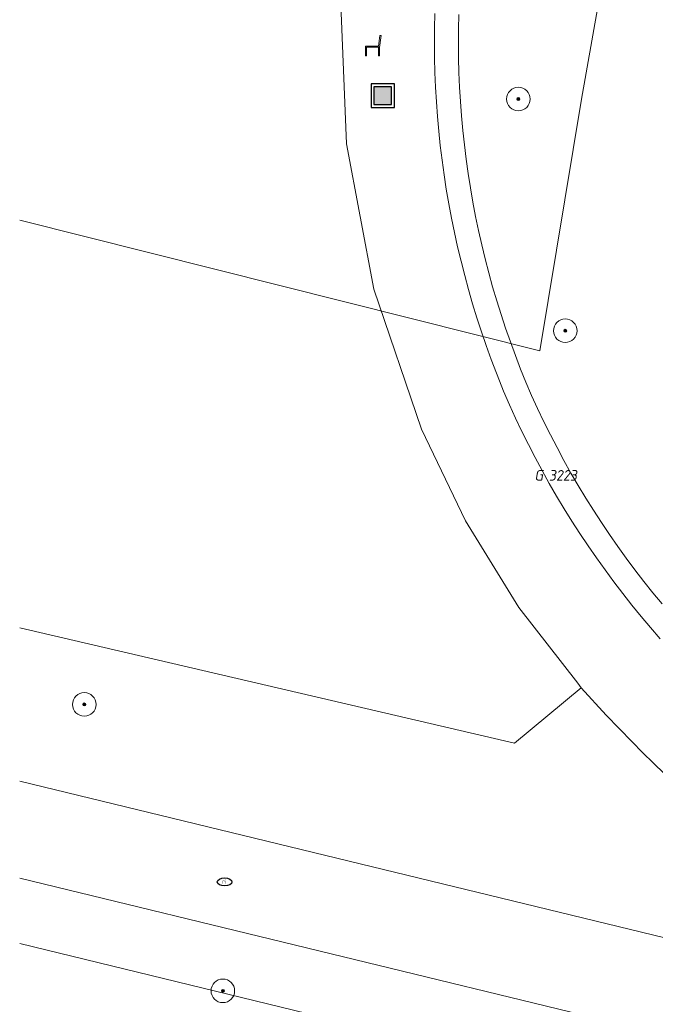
# Model space of a CAD drawing. Header units: metres. Extents: x 253395 to 254027, y 592765 to 593194.
# Tile 86 of 173: x 253395 to 253417, y 593137 to 593170. Entities that reach past the tile are written whole.
import ezdxf
from ezdxf.enums import TextEntityAlignment as Align
from ezdxf.lldxf.tags import DXFTag

# ---------------------------------------------------------------- set-up
doc = ezdxf.new("R2010")
doc.units = ezdxf.units.M
for name, color, linetype, lineweight in [('B-WE-GK-BESCHOEIING-G', 254, 'GK-BESCHOEIING-SO', 18), ('B-WE-GR-BEPLANTING_CULTUUR_BODEMBEDEKKER-GV', 254, 'Continuous', 18), ('B-WE-GR-BOOM-S', 254, 'Continuous', 25), ('B-WE-IE-MEUBILAIR-S', 254, 'Continuous', 25), ('B-WE-IE-MEUBILAIR_WEGMEUBILAIR-S', 254, 'Continuous', 25), ('B-WE-IE-MEUBILAIR_WEGMEUBILAIR_AFVALBAK-S', 254, 'Continuous', 25), ('B-WE-IE-TERREINAFSCHEIDING_KUNSTMATIG_MUUR-GV', 254, 'Continuous', 18), ('B-WE-KG-GRENS_PERCEEL-G', 254, 'KG-PERCEEL-SO', 18), ('B-WE-KG-GRENS_PERCEEL-S', 254, 'Continuous', 25), ('B-WE-OG-TERREIN_BEGROEID-GV', 254, 'Continuous', 18), ('B-WE-OG-WATER_MEER-GV', 254, 'Continuous', 18), ('B-WE-VH-OPENVERHARDING-GV', 254, 'Continuous', 18)]:
    doc.layers.add(name, color=color, linetype=linetype, lineweight=lineweight)
doc.styles.add('NLCS-ISO', font='txt')
doc.styles.get("Standard").update_dxf_attribs({"font": 'simplex.shx'})
doc.linetypes.add('GK-BESCHOEIING-SO', pattern='A,18,-3,[1,NLCS.SHX,S=0.6,R=0,X=0,Y=0],-3', length=24)
tags = doc.linetypes.add('KG-PERCEEL-SO', pattern='A,5.5,-2,["P",Standard,S=1.8,R=0,X=-0.5,Y=-0.9],-2,5.5,-2,[5,NLCS.SHX,S=0.75,R=0,X=0,Y=0],-2', length=19).pattern_tags.tags
tags[6] = DXFTag(74, 10)

# ---------------------------------------------------------------- blocks, each defined once
blk = doc.blocks.new('SIE-WEG_AFVALBAK-SO')
h = blk.add_hatch(color=256)
h.dxf.hatch_style = 1
h.paths.add_polyline_path([(-1.5, -1.5), (1.5, -1.5), (1.5, 1.5), (-1.5, 1.5)])
for points in [[(-2, -2), (2, -2), (2, 2), (-2, 2)], [(-1.5, -1.5), (1.5, -1.5), (1.5, 1.5), (-1.5, 1.5)]]:
    blk.add_lwpolyline(points, close=True)
blk = doc.blocks.new('SIE-MEUBILAIR_PUT_RIOOLPUT-SO')
blk.add_ellipse((0, 0), major_axis=(1.25, 0), ratio=0.54)
at = {"style": 'NLCS-ISO'}
blk.add_text('ri', height=0.75, dxfattribs=at).set_placement((-0.04, 0.07), align=Align.MIDDLE_CENTER)
blk = doc.blocks.new('SIE-WEG_ZITBANK-SO')
at = {"color": 0, "linetype": 'ByBlock', "lineweight": 18}
blk.add_lwpolyline([(-0.91, -1.63), (-0.91, -0.2), (1.09, -0.2), (1.09, -1.63), (1.29, -1.63), (1.29, -0.21), (1.54, 1.78), (1.33, 1.78), (1.11, 0), (-1.11, 0), (-1.11, -1.63)], close=True, dxfattribs=at)
blk = doc.blocks.new('SGR-BOOM_GBKN-SO')
at = {"linetype": 'ByBlock', "lineweight": 18}
h = blk.add_hatch(color=0, dxfattribs=at)
h.dxf.hatch_style = 1
edge = h.paths.add_edge_path()
edge.add_arc((0, 0), 0.25, 0, 360)
at = {"color": 0, "linetype": 'ByBlock', "lineweight": 18}
for radius in [2, 0.25]:
    blk.add_circle((0, 0), radius, dxfattribs=at)
at = {"color": 0, "linetype": 'ByBlock', "lineweight": 18, "style": 'NLCS-ISO'}
blk.add_attdef('SOORT', (2.5, 0), '', height=1.5, dxfattribs=at)
blk = doc.blocks.new('SKG-PERCEELNUMMER-SO')
at = {"style": 'NLCS-ISO', "oblique": 10, "flags": 1}
for tag, p in [('GEMEENTECODE', (0, 2.55)), ('PERCEELGROOTTE', (0, -2.45))]:
    blk.add_attdef(tag, text='', height=1.8, dxfattribs=at).set_placement(p, align=Align.MIDDLE_CENTER)
at = {"style": 'NLCS-ISO', "oblique": 10}
blk.add_attdef('SECTIE', text='', height=1.8, dxfattribs=at).set_placement((-0.5, 0), align=Align.MIDDLE_RIGHT)
blk.add_attdef('PERCEELNUMMER', text='', height=1.8, dxfattribs=at).set_placement((0.5, 0), align=Align.MIDDLE_LEFT)

msp = doc.modelspace()

# ---------------------------------------------------------------- linework, layer by layer
at = {"layer": 'B-WE-GK-BESCHOEIING-G'}
for points in [[(253416.775, 593193.865), (253415.258, 593192.392), (253412.34, 593188.645), (253409.968, 593184.532), (253408.17, 593180.166), (253406.97, 593175.599), (253406.389, 593170.913), (253406.595, 593165.901), (253407.515, 593160.971), (253409.131, 593156.222), (253410.625, 593153.108), (253412.442, 593150.172), (253414.442, 593147.598)], [(253414.442, 593147.598), (253414.561, 593147.445), (253412.294, 593145.569), (253395.499, 593149.484)]]:
    msp.add_lwpolyline(points, dxfattribs=at)
at = {"layer": 'B-WE-GR-BEPLANTING_CULTUUR_BODEMBEDEKKER-GV'}
msp.add_lwpolyline([(253395.499, 593135.362), (253445.126, 593123.513), (253446.369, 593128.627), (253425.948, 593133.588), (253395.499, 593140.985)], dxfattribs=at)
at = {"layer": 'B-WE-IE-TERREINAFSCHEIDING_KUNSTMATIG_MUUR-GV'}
for points in [[(253409.591, 593170.319), (253409.579, 593169.821), (253409.576, 593169.322), (253409.58, 593168.824), (253409.592, 593168.325), (253409.613, 593167.827), (253409.641, 593167.33), (253409.678, 593166.833), (253409.722, 593166.336), (253409.775, 593165.84), (253409.835, 593165.346), (253409.903, 593164.852), (253409.979, 593164.359), (253410.063, 593163.868), (253410.155, 593163.378), (253410.255, 593162.89), (253410.363, 593162.403), (253410.478, 593161.918), (253410.602, 593161.435), (253410.732, 593160.954), (253410.871, 593160.475), (253411.017, 593159.999), (253411.171, 593159.525), (253411.333, 593159.053), (253411.502, 593158.584), (253411.678, 593158.118), (253411.863, 593157.655), (253411.923, 593157.507), (253412.123, 593157.05), (253412.33, 593156.596), (253412.545, 593156.145), (253412.766, 593155.698), (253412.995, 593155.254), (253413.231, 593154.814), (253413.474, 593154.378), (253413.723, 593153.946), (253413.98, 593153.518), (253414.244, 593153.094), (253414.514, 593152.675), (253414.791, 593152.259), (253415.075, 593151.849), (253415.365, 593151.443), (253415.661, 593151.041), (253415.964, 593150.645), (253416.274, 593150.253), (253416.589, 593149.866), (253416.911, 593149.485), (253417.239, 593149.108)], [(253417.299, 593150.288), (253416.986, 593150.668), (253416.679, 593151.054), (253416.378, 593151.444), (253416.084, 593151.839), (253415.796, 593152.239), (253415.515, 593152.643), (253415.241, 593153.052), (253414.973, 593153.466), (253414.712, 593153.883), (253414.457, 593154.305), (253414.21, 593154.731), (253413.97, 593155.161), (253413.736, 593155.595), (253413.51, 593156.032), (253413.29, 593156.473), (253413.078, 593156.918), (253412.874, 593157.366), (253412.676, 593157.817), (253412.498, 593158.257), (253412.322, 593158.716), (253412.152, 593159.178), (253411.991, 593159.642), (253411.837, 593160.109), (253411.69, 593160.579), (253411.551, 593161.051), (253411.42, 593161.525), (253411.297, 593162.001), (253411.181, 593162.479), (253411.073, 593162.959), (253410.973, 593163.44), (253410.881, 593163.923), (253410.796, 593164.408), (253410.72, 593164.894), (253410.651, 593165.381), (253410.591, 593165.869), (253410.538, 593166.358), (253410.493, 593166.848), (253410.457, 593167.338), (253410.428, 593167.829), (253410.407, 593168.321), (253410.394, 593168.812), (253410.389, 593169.304), (253410.393, 593169.796), (253410.404, 593170.288)]]:
    msp.add_lwpolyline(points, dxfattribs=at)
at = {"layer": 'B-WE-KG-GRENS_PERCEEL-G'}
for points in [[(253395.499, 593163.306), (253413.152, 593158.877), (253414.572, 593167.421), (253416.072, 593175.923)], [(253395.499, 593138.764), (253406.135, 593136.174), (253419.116, 593133.013)]]:
    msp.add_lwpolyline(points, dxfattribs=at)
at = {"layer": 'B-WE-OG-TERREIN_BEGROEID-GV'}
for points in [[(253417.377, 593144.531), (253417.006, 593144.885), (253416.641, 593145.244), (253416.282, 593145.609), (253415.404, 593146.51), (253414.561, 593147.445), (253412.294, 593145.569), (253395.499, 593149.484)], [(253395.499, 593144.277), (253426.568, 593136.733)]]:
    msp.add_lwpolyline(points, dxfattribs=at)
at = {"layer": 'B-WE-OG-WATER_MEER-GV'}
msp.add_lwpolyline([(253395.499, 593149.484), (253412.294, 593145.569), (253414.561, 593147.445), (253414.442, 593147.598), (253412.442, 593150.172), (253410.625, 593153.108), (253409.131, 593156.222), (253407.515, 593160.971), (253406.595, 593165.901), (253406.389, 593170.913), (253406.97, 593175.599), (253408.17, 593180.166), (253409.968, 593184.532), (253412.34, 593188.645), (253415.258, 593192.392), (253416.775, 593193.865)], dxfattribs=at)
at = {"layer": 'B-WE-VH-OPENVERHARDING-GV'}
for points in [[(253406.389, 593170.913), (253406.595, 593165.901), (253407.515, 593160.971), (253409.131, 593156.222), (253410.625, 593153.108), (253412.442, 593150.172), (253414.442, 593147.598), (253414.561, 593147.445), (253415.404, 593146.51), (253416.282, 593145.609), (253416.641, 593145.244), (253417.006, 593144.885), (253417.377, 593144.531)], [(253417.239, 593149.108), (253416.911, 593149.485), (253416.589, 593149.866), (253416.274, 593150.253), (253415.964, 593150.645), (253415.661, 593151.041), (253415.365, 593151.443), (253415.075, 593151.849), (253414.791, 593152.259), (253414.514, 593152.675), (253414.244, 593153.094), (253413.98, 593153.518), (253413.723, 593153.946), (253413.474, 593154.378), (253413.231, 593154.814), (253412.995, 593155.254), (253412.766, 593155.698), (253412.545, 593156.145), (253412.33, 593156.596), (253412.123, 593157.05), (253411.923, 593157.507), (253411.863, 593157.655), (253411.678, 593158.118), (253411.502, 593158.584), (253411.333, 593159.053), (253411.171, 593159.525), (253411.017, 593159.999), (253410.871, 593160.475), (253410.732, 593160.954), (253410.602, 593161.435), (253410.478, 593161.918), (253410.363, 593162.403), (253410.255, 593162.89), (253410.155, 593163.378), (253410.063, 593163.868), (253409.979, 593164.359), (253409.903, 593164.852), (253409.835, 593165.346), (253409.775, 593165.84), (253409.722, 593166.336), (253409.678, 593166.833), (253409.641, 593167.33), (253409.613, 593167.827), (253409.592, 593168.325), (253409.58, 593168.824), (253409.576, 593169.322), (253409.579, 593169.821), (253409.591, 593170.319)], [(253410.404, 593170.288), (253410.393, 593169.796), (253410.389, 593169.304), (253410.394, 593168.812), (253410.407, 593168.321), (253410.428, 593167.829), (253410.457, 593167.338), (253410.493, 593166.848), (253410.538, 593166.358), (253410.591, 593165.869), (253410.651, 593165.381), (253410.72, 593164.894), (253410.796, 593164.408), (253410.881, 593163.923), (253410.973, 593163.44), (253411.073, 593162.959), (253411.181, 593162.479), (253411.297, 593162.001), (253411.42, 593161.525), (253411.551, 593161.051), (253411.69, 593160.579), (253411.837, 593160.109), (253411.991, 593159.642), (253412.152, 593159.178), (253412.322, 593158.716), (253412.498, 593158.257), (253412.676, 593157.817), (253412.874, 593157.366), (253413.078, 593156.918), (253413.29, 593156.473), (253413.51, 593156.032), (253413.736, 593155.595), (253413.97, 593155.161), (253414.21, 593154.731), (253414.457, 593154.305), (253414.712, 593153.883), (253414.973, 593153.466), (253415.241, 593153.052), (253415.515, 593152.643), (253415.796, 593152.239), (253416.084, 593151.839), (253416.378, 593151.444), (253416.679, 593151.054), (253416.986, 593150.668), (253417.299, 593150.288)], [(253395.499, 593140.985), (253425.948, 593133.588), (253426.663, 593136.71), (253426.568, 593136.733), (253395.499, 593144.277)]]:
    msp.add_lwpolyline(points, dxfattribs=at)

# ---------------------------------------------------------------- block references
at = {"layer": 'B-WE-GR-BOOM-S', "xscale": 0.2, "yscale": 0.2, "zscale": 0.2}
for p in [(253412.424, 593167.422), (253414.016, 593159.56), (253397.693, 593146.879), (253402.395, 593137.162)]:
    msp.add_blockref('SGR-BOOM_GBKN-SO', p, dxfattribs=at)
at = {"layer": 'B-WE-IE-MEUBILAIR-S', "xscale": 0.2, "yscale": 0.2, "zscale": 0.2}
msp.add_blockref('SIE-MEUBILAIR_PUT_RIOOLPUT-SO', (253402.453, 593140.858), dxfattribs=at)
at = {"layer": 'B-WE-IE-MEUBILAIR_WEGMEUBILAIR-S', "xscale": 0.2, "yscale": 0.2, "zscale": 0.2}
msp.add_blockref('SIE-WEG_ZITBANK-SO', (253407.455, 593169.216), dxfattribs=at)
at = {"layer": 'B-WE-IE-MEUBILAIR_WEGMEUBILAIR_AFVALBAK-S', "xscale": 0.2, "yscale": 0.2, "zscale": 0.2}
msp.add_blockref('SIE-WEG_AFVALBAK-SO', (253407.823, 593167.536), dxfattribs=at)
at = {"layer": 'B-WE-KG-GRENS_PERCEEL-S', "xscale": 0.2, "yscale": 0.2, "zscale": 0.2}
msp.add_blockref('SKG-PERCEELNUMMER-SO', (253413.362, 593154.653), dxfattribs=at).add_auto_attribs({'PERCEELNUMMER': '3223', 'SECTIE': 'G'})

doc.saveas('drawing.dxf')
